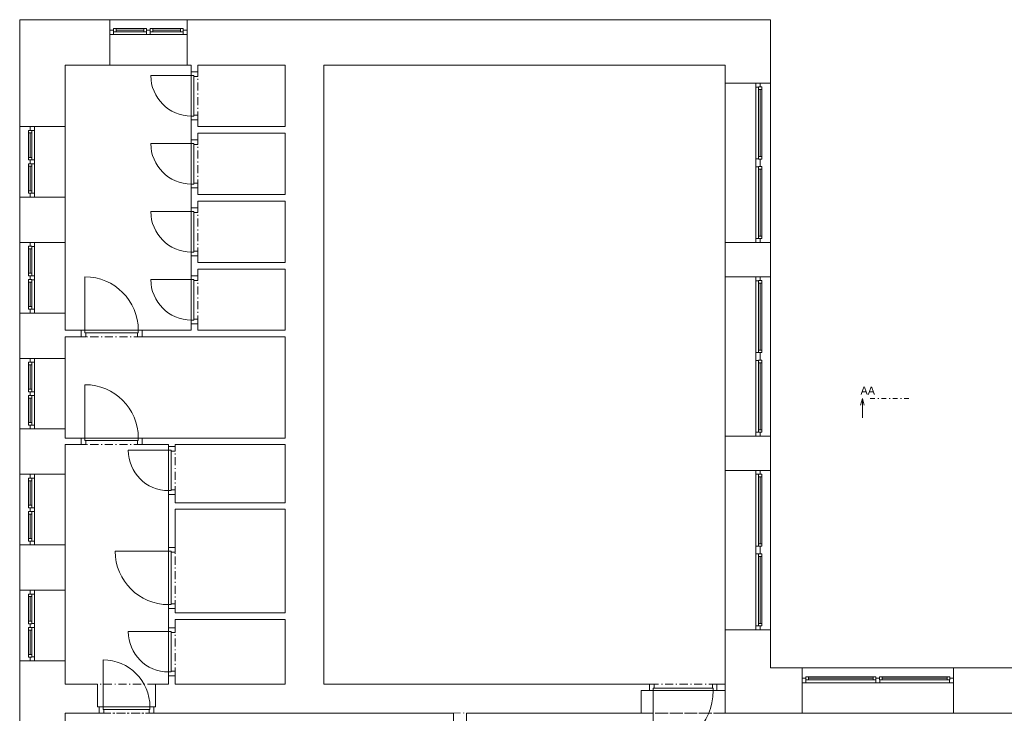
# Model space of a CAD drawing. Header units: millimetres. Extents: x -13540 to 53600, y -37870 to 10383.
# Tile 9 of 26: x -11600 to 3610, y -700 to 10010. Entities that reach past the tile are written whole.
import ezdxf

# ---------------------------------------------------------------- set-up
doc = ezdxf.new("R2010")
doc.units = ezdxf.units.MM
doc.header["$MEASUREMENT"] = 0
doc.set_wipeout_variables(frame=1)
for name, pattern in [('Wipeout_Contour', [1000, 0, -1000]), ('Čerchovaná M', [225, 125, -42.5, 15, -42.5]), ('Čerchovaná S', [175, 75, -42.5, 15, -42.5])]:
    doc.linetypes.add(name, pattern=pattern)
for name, color, linetype in [('02_Desky', 7, 'Continuous'), ('02_Zdi VNITŘNÍ - nenosné', 7, 'Continuous'), ('02_Zdi VNĚJŠÍ - nosné.obálka', 7, 'Continuous'), ('13_Značky.řezy', 7, 'Continuous'), ('Nové_02_Zdi VNITŘNÍ - nenosné', 7, 'Continuous'), ('Nové_05_Podhledy', 7, 'Continuous'), ('Nové_Výplně – Řezové', 7, 'Continuous'), ('Otvory – Dveře', 7, 'Continuous'), ('Otvory – Okna', 7, 'Continuous')]:
    doc.layers.add(name, color=color, linetype=linetype)

msp = doc.modelspace()

# ---------------------------------------------------------------- linework, layer by layer
at = {"layer": '02_Desky', "color": 251, "linetype": 'Continuous', "lineweight": 0, "flags": 128}
msp.add_lwpolyline([(-11600, -11123), (-11600, -37870), (0, -37870), (0, -11470), (53600, -11470), (53600, 9980), (41780, 9980), (41780, 0), (18380, 0), (18380, -580), (18220, -580), (14080, -580), (13920, -580), (13920, 0), (0, 0), (0, 10010), (-11600, 10010), (-11600, -3670), (-4900, -3670), (-4900, -11123)], close=True, dxfattribs=at)
at = {"layer": '02_Zdi VNITŘNÍ - nenosné', "color": 251, "linetype": 'Continuous', "lineweight": 0}
for p, q in [((-8950, 9205), (-8850, 9205)), ((-8950, 8465), (-8850, 8465)), ((-8950, 8155), (-8850, 8155)), ((-8950, 7415), (-8850, 7415)), ((-8950, 7105), (-8850, 7105)), ((-8950, 6365), (-8850, 6365)), ((-8950, 6055), (-8850, 6055)), ((-10650, 5215), (-10650, 5115)), ((-9710, 5215), (-9710, 5115)), ((-8950, 5315), (-8850, 5315)), ((-10650, 3550), (-10650, 3450)), ((-9710, 3550), (-9710, 3450)), ((-9300, 3420), (-9200, 3420)), ((-9300, 2680), (-9200, 2680)), ((-9300, 1860), (-9200, 1860)), ((-9300, 920), (-9200, 920)), ((-9300, 620), (-9200, 620)), ((-9300, -120), (-9200, -120))]:
    msp.add_line(p, q, dxfattribs=at)
at = {"layer": '02_Zdi VNITŘNÍ - nenosné', "color": 251, "linetype": 'Continuous', "lineweight": 0, "flags": 128}
for points in [[(-8950, 9310), (-8950, 9205)], [(-8850, 9205), (-8850, 9310)], [(-8950, 8465), (-8950, 8155)], [(-8850, 8360), (-8850, 8465)], [(-7500, 8360), (-8850, 8360)], [(-8850, 8155), (-8850, 8260)], [(-8850, 8260), (-7500, 8260)], [(-8950, 7415), (-8950, 7105)], [(-8850, 7310), (-8850, 7415)], [(-7500, 7310), (-8850, 7310)], [(-8850, 7105), (-8850, 7210)], [(-8850, 7210), (-7500, 7210)], [(-8950, 6365), (-8950, 6055)], [(-8850, 6260), (-8850, 6365)], [(-7500, 6260), (-8850, 6260)], [(-8850, 6055), (-8850, 6160)], [(-8850, 6160), (-7500, 6160)], [(-10650, 5215), (-10900, 5215)], [(-8950, 5215), (-9710, 5215)], [(-8950, 5315), (-8950, 5215)], [(-8850, 5215), (-8850, 5315)], [(-7500, 5215), (-8850, 5215)], [(-10900, 5115), (-10650, 5115)], [(-9710, 5115), (-7500, 5115)], [(-10650, 3550), (-10900, 3550)], [(-7500, 3550), (-9710, 3550)], [(-10900, 3450), (-10650, 3450)], [(-9710, 3450), (-9300, 3450)], [(-9300, 3450), (-9300, 3420)], [(-9200, 3450), (-7500, 3450)], [(-9200, 3420), (-9200, 3450)], [(-9300, 2680), (-9300, 1860)], [(-9200, 2550), (-9200, 2680)], [(-7500, 2550), (-9200, 2550)], [(-9200, 1860), (-9200, 2450)], [(-9200, 2450), (-7500, 2450)], [(-9300, 920), (-9300, 620)], [(-9200, 850), (-9200, 920)], [(-7500, 850), (-9200, 850)], [(-9200, 620), (-9200, 750)], [(-9200, 750), (-7500, 750)], [(-9300, -120), (-9300, -250)], [(-9200, -250), (-9200, -120)]]:
    msp.add_lwpolyline(points, dxfattribs=at)
at = {"layer": '02_Zdi VNĚJŠÍ - nosné.obálka', "color": 251, "linetype": 'Continuous', "lineweight": 0}
for p, q in [((-10210, 10010), (-10210, 9850)), ((-9015, 10010), (-9015, 9850)), ((-10210, 9850), (-10210, 9780)), ((-10210, 9780), (-10210, 9310)), ((-9015, 9850), (-9015, 9780)), ((-9015, 9780), (-9015, 9310)), ((-230, 9030), (-700, 9030)), ((-160, 9030), (-230, 9030)), ((0, 9030), (-160, 9030)), ((-11600, 8360), (-11440, 8360)), ((-11440, 8360), (-11370, 8360)), ((-11370, 8360), (-10900, 8360)), ((-11600, 7270), (-11440, 7270)), ((-11440, 7270), (-11370, 7270)), ((-11370, 7270), (-10900, 7270)), ((-11600, 6570), (-11440, 6570)), ((-11440, 6570), (-11370, 6570)), ((-11370, 6570), (-10900, 6570)), ((-230, 6570), (-700, 6570)), ((-160, 6570), (-230, 6570)), ((0, 6570), (-160, 6570)), ((-230, 6040), (-700, 6040)), ((-160, 6040), (-230, 6040)), ((0, 6040), (-160, 6040)), ((-11600, 5480), (-11440, 5480)), ((-11440, 5480), (-11370, 5480)), ((-11370, 5480), (-10900, 5480)), ((-11600, 4780), (-11440, 4780)), ((-11440, 4780), (-11370, 4780)), ((-11370, 4780), (-10900, 4780)), ((-11600, 3690), (-11440, 3690)), ((-11440, 3690), (-11370, 3690)), ((-11370, 3690), (-10900, 3690)), ((-230, 3580), (-700, 3580)), ((-160, 3580), (-230, 3580)), ((0, 3580), (-160, 3580)), ((-230, 3050), (-700, 3050)), ((-160, 3050), (-230, 3050)), ((0, 3050), (-160, 3050)), ((-11600, 2990), (-11440, 2990)), ((-11440, 2990), (-11370, 2990)), ((-11370, 2990), (-10900, 2990)), ((-11600, 1900), (-11440, 1900)), ((-11440, 1900), (-11370, 1900)), ((-11370, 1900), (-10900, 1900)), ((-11600, 1200), (-11440, 1200)), ((-11440, 1200), (-11370, 1200)), ((-11370, 1200), (-10900, 1200)), ((-230, 590), (-700, 590)), ((-160, 590), (-230, 590)), ((0, 590), (-160, 590)), ((-11600, 110), (-11440, 110)), ((-11440, 110), (-11370, 110)), ((-11370, 110), (-10900, 110)), ((485, 0), (485, -160)), ((2825, 0), (2825, -160)), ((-10400, -250), (-10400, -600)), ((-9500, -250), (-9500, -600)), ((-1870, -350), (-1870, -250)), ((-830, -350), (-830, -250)), ((485, -160), (485, -230)), ((485, -230), (485, -700)), ((2825, -160), (2825, -230)), ((2825, -230), (2825, -700)), ((-2000, -350), (-1870, -350)), ((-2000, -700), (-2000, -350)), ((-700, -350), (-830, -350)), ((-700, -700), (-700, -350)), ((-10400, -600), (-10370, -600)), ((-10370, -600), (-10370, -700)), ((-9500, -600), (-9530, -600)), ((-9530, -600), (-9530, -700))]:
    msp.add_line(p, q, dxfattribs=at)
at = {"layer": '02_Zdi VNĚJŠÍ - nosné.obálka', "color": 251, "linetype": 'Continuous', "lineweight": 0, "flags": 128}
for points in [[(-11600, 10010), (-11600, 9310)], [(-10210, 10010), (-11600, 10010)], [(-700, 10010), (-9015, 10010)], [(0, 10010), (-700, 10010)], [(0, 9030), (0, 10010)], [(-11600, 9310), (-11600, 8360)], [(-10900, 9310), (-10210, 9310)], [(-10900, 8360), (-10900, 9310)], [(-9015, 9310), (-8950, 9310)], [(-8850, 9310), (-7500, 9310)], [(-7500, 9310), (-7500, 8360)], [(-6900, -250), (-6900, 9310)], [(-6900, 9310), (-700, 9310)], [(-700, 9310), (-700, 9030)], [(-7500, 8260), (-7500, 7310)], [(-11600, 7270), (-11600, 6570)], [(-10900, 6570), (-10900, 7270)], [(-7500, 7210), (-7500, 6260)], [(-700, 6570), (-700, 6040)], [(0, 6040), (0, 6570)], [(-7500, 6160), (-7500, 5215)], [(-11600, 5480), (-11600, 4780)], [(-10900, 5215), (-10900, 5480)], [(-10900, 4780), (-10900, 5115)], [(-7500, 5115), (-7500, 3550)], [(-11600, 3690), (-11600, 2990)], [(-10900, 3550), (-10900, 3690)], [(-700, 3580), (-700, 3050)], [(0, 3050), (0, 3580)], [(-10900, 2990), (-10900, 3450)], [(-7500, 3450), (-7500, 2550)], [(-7500, 2450), (-7500, 850)], [(-11600, 1900), (-11600, 1200)], [(-10900, 1200), (-10900, 1900)], [(-7500, 750), (-7500, -250)], [(-700, 590), (-700, 0)], [(0, 0), (0, 590)], [(-11600, 110), (-11600, -1590)], [(-10900, -250), (-10900, 110)], [(-700, -700), (-700, 0)], [(485, 0), (0, 0)], [(5950, 0), (2825, 0)], [(-10400, -250), (-10900, -250)], [(-9300, -250), (-9500, -250)], [(-7500, -250), (-9200, -250)], [(-1870, -250), (-6900, -250)], [(-700, -250), (-830, -250)], [(-700, -350), (-700, -250)], [(-10900, -700), (-10370, -700)], [(-10900, -1590), (-10900, -700)], [(-9530, -700), (-4900, -700)], [(-4700, -700), (-2000, -700)], [(-700, -700), (485, -700)], [(2825, -700), (11600, -700)]]:
    msp.add_lwpolyline(points, dxfattribs=at)
at = {"layer": '13_Značky.řezy', "color": 251, "linetype": 'Continuous', "lineweight": 0}
for p, q in [((1387, 4060), (1417, 4160)), ((1417, 4160), (1417, 3860)), ((1447, 4060), (1417, 4160))]:
    msp.add_line(p, q, dxfattribs=at)
at = {"layer": '13_Značky.řezy', "color": 251, "linetype": 'Čerchovaná S', "lineweight": 0}
msp.add_line((1537, 4160), (2137, 4160), dxfattribs=at)
at = {"layer": 'Nové_05_Podhledy', "color": 251, "linetype": 'Čerchovaná M', "lineweight": 0, "flags": 128}
msp.add_lwpolyline([(-10900, -3670), (45880, -3670), (45880, 1240), (42480, 1240), (42480, -700), (-10900, -700)], close=True, dxfattribs=at)
at = {"layer": 'Otvory – Dveře', "color": 251, "linetype": 'Continuous', "lineweight": 0}
for p, q in [((-8950, 9147), (-9574, 9147)), ((-8850, 9205), (-8950, 9205)), ((-8950, 9205), (-8950, 9147)), ((-8950, 9205), (-8850, 9205)), ((-8950, 9205), (-8850, 9205)), ((-8950, 9147), (-8910, 9147)), ((-8950, 8523), (-8950, 9147)), ((-8950, 9147), (-8910, 9147)), ((-8910, 9147), (-8910, 9135)), ((-8910, 9147), (-8910, 8523)), ((-8910, 9135), (-8850, 9135)), ((-8850, 9135), (-8850, 9205)), ((-8910, 8523), (-8950, 8523)), ((-8950, 8523), (-8950, 8465)), ((-8910, 8523), (-8950, 8523)), ((-8850, 8535), (-8910, 8535)), ((-8910, 8535), (-8910, 8523)), ((-8850, 8465), (-8850, 8535)), ((-8950, 8465), (-8850, 8465)), ((-8950, 8465), (-8850, 8465)), ((-8950, 8465), (-8850, 8465)), ((-8950, 8097), (-9574, 8097)), ((-8850, 8155), (-8950, 8155)), ((-8950, 8155), (-8950, 8097)), ((-8950, 8155), (-8850, 8155)), ((-8950, 8155), (-8850, 8155)), ((-8950, 8097), (-8910, 8097)), ((-8950, 7473), (-8950, 8097)), ((-8950, 8097), (-8910, 8097)), ((-8910, 8097), (-8910, 8085)), ((-8910, 8097), (-8910, 7473)), ((-8910, 8085), (-8850, 8085)), ((-8850, 8085), (-8850, 8155)), ((-8910, 7473), (-8950, 7473)), ((-8950, 7473), (-8950, 7415)), ((-8910, 7473), (-8950, 7473)), ((-8850, 7485), (-8910, 7485)), ((-8910, 7485), (-8910, 7473)), ((-8850, 7415), (-8850, 7485)), ((-8950, 7415), (-8850, 7415)), ((-8950, 7415), (-8850, 7415)), ((-8950, 7415), (-8850, 7415)), ((-8950, 7047), (-9574, 7047)), ((-8850, 7105), (-8950, 7105)), ((-8950, 7105), (-8950, 7047)), ((-8950, 7105), (-8850, 7105)), ((-8950, 7105), (-8850, 7105)), ((-8950, 7047), (-8910, 7047)), ((-8950, 6423), (-8950, 7047)), ((-8950, 7047), (-8910, 7047)), ((-8910, 7047), (-8910, 7035)), ((-8910, 7047), (-8910, 6423)), ((-8910, 7035), (-8850, 7035)), ((-8850, 7035), (-8850, 7105)), ((-8910, 6423), (-8950, 6423)), ((-8950, 6423), (-8950, 6365)), ((-8910, 6423), (-8950, 6423)), ((-8850, 6435), (-8910, 6435)), ((-8910, 6435), (-8910, 6423)), ((-8850, 6365), (-8850, 6435)), ((-8950, 6365), (-8850, 6365)), ((-8950, 6365), (-8850, 6365)), ((-8950, 6365), (-8850, 6365)), ((-10592, 5215), (-10592, 6039)), ((-8950, 5997), (-9574, 5997)), ((-8850, 6055), (-8950, 6055)), ((-8950, 6055), (-8950, 5997)), ((-8950, 6055), (-8850, 6055)), ((-8950, 6055), (-8850, 6055)), ((-8950, 5997), (-8910, 5997)), ((-8950, 5373), (-8950, 5997)), ((-8950, 5997), (-8910, 5997)), ((-8910, 5997), (-8910, 5985)), ((-8910, 5997), (-8910, 5373)), ((-8910, 5985), (-8850, 5985)), ((-8850, 5985), (-8850, 6055)), ((-8910, 5373), (-8950, 5373)), ((-8950, 5373), (-8950, 5315)), ((-8910, 5373), (-8950, 5373)), ((-8850, 5385), (-8910, 5385)), ((-8910, 5385), (-8910, 5373)), ((-8850, 5315), (-8850, 5385)), ((-10650, 5115), (-10650, 5215)), ((-10650, 5215), (-10592, 5215)), ((-10650, 5215), (-10650, 5115)), ((-10650, 5215), (-10650, 5115)), ((-10592, 5215), (-10592, 5175)), ((-9768, 5215), (-10592, 5215)), ((-10592, 5215), (-10592, 5175)), ((-10592, 5175), (-10580, 5175)), ((-10592, 5175), (-9768, 5175)), ((-10580, 5175), (-10580, 5115)), ((-9780, 5115), (-9780, 5175)), ((-9780, 5175), (-9768, 5175)), ((-9768, 5175), (-9768, 5215)), ((-9768, 5215), (-9710, 5215)), ((-9768, 5175), (-9768, 5215)), ((-9710, 5215), (-9710, 5115)), ((-9710, 5215), (-9710, 5115)), ((-9710, 5215), (-9710, 5115)), ((-8950, 5315), (-8850, 5315)), ((-8950, 5315), (-8850, 5315)), ((-8950, 5315), (-8850, 5315)), ((-10580, 5115), (-10650, 5115)), ((-9710, 5115), (-9780, 5115)), ((-10592, 3550), (-10592, 4374)), ((-10650, 3450), (-10650, 3550)), ((-10650, 3550), (-10592, 3550)), ((-10650, 3550), (-10650, 3450)), ((-10650, 3550), (-10650, 3450)), ((-10592, 3550), (-10592, 3510)), ((-9768, 3550), (-10592, 3550)), ((-10592, 3550), (-10592, 3510)), ((-10592, 3510), (-10580, 3510)), ((-10592, 3510), (-9768, 3510)), ((-10580, 3510), (-10580, 3450)), ((-9780, 3450), (-9780, 3510)), ((-9780, 3510), (-9768, 3510)), ((-9768, 3510), (-9768, 3550)), ((-9768, 3550), (-9710, 3550)), ((-9768, 3510), (-9768, 3550)), ((-9710, 3550), (-9710, 3450)), ((-9710, 3550), (-9710, 3450)), ((-9710, 3550), (-9710, 3450)), ((-10580, 3450), (-10650, 3450)), ((-9300, 3362), (-9924, 3362)), ((-9710, 3450), (-9780, 3450)), ((-9200, 3420), (-9300, 3420)), ((-9300, 3420), (-9300, 3362)), ((-9300, 3420), (-9200, 3420)), ((-9300, 3420), (-9200, 3420)), ((-9300, 3362), (-9260, 3362)), ((-9300, 2738), (-9300, 3362)), ((-9300, 3362), (-9260, 3362)), ((-9260, 3362), (-9260, 3350)), ((-9260, 3362), (-9260, 2738)), ((-9260, 3350), (-9200, 3350)), ((-9200, 3350), (-9200, 3420)), ((-9260, 2738), (-9300, 2738)), ((-9300, 2738), (-9300, 2680)), ((-9260, 2738), (-9300, 2738)), ((-9200, 2750), (-9260, 2750)), ((-9260, 2750), (-9260, 2738)), ((-9200, 2680), (-9200, 2750)), ((-9300, 2680), (-9200, 2680)), ((-9300, 2680), (-9200, 2680)), ((-9300, 2680), (-9200, 2680)), ((-9200, 1860), (-9300, 1860)), ((-9300, 1860), (-9300, 1802)), ((-9300, 1860), (-9200, 1860)), ((-9300, 1860), (-9200, 1860)), ((-9200, 1790), (-9200, 1860)), ((-9300, 1802), (-10124, 1802)), ((-9300, 1802), (-9260, 1802)), ((-9300, 978), (-9300, 1802)), ((-9300, 1802), (-9260, 1802)), ((-9260, 1802), (-9260, 1790)), ((-9260, 1802), (-9260, 978)), ((-9260, 1790), (-9200, 1790)), ((-9260, 978), (-9300, 978)), ((-9300, 978), (-9300, 920)), ((-9260, 978), (-9300, 978)), ((-9300, 920), (-9200, 920)), ((-9300, 920), (-9200, 920)), ((-9300, 920), (-9200, 920)), ((-9200, 990), (-9260, 990)), ((-9260, 990), (-9260, 978)), ((-9200, 920), (-9200, 990)), ((-9200, 620), (-9300, 620)), ((-9300, 620), (-9300, 562)), ((-9300, 620), (-9200, 620)), ((-9300, 620), (-9200, 620)), ((-9200, 550), (-9200, 620)), ((-9300, 562), (-9924, 562)), ((-9300, 562), (-9260, 562)), ((-9300, -62), (-9300, 562)), ((-9300, 562), (-9260, 562)), ((-9260, 562), (-9260, 550)), ((-9260, 562), (-9260, -62)), ((-9260, 550), (-9200, 550)), ((-10312, -600), (-10312, 124)), ((-9260, -62), (-9300, -62)), ((-9300, -62), (-9300, -120)), ((-9260, -62), (-9300, -62)), ((-9300, -120), (-9200, -120)), ((-9300, -120), (-9200, -120)), ((-9300, -120), (-9200, -120)), ((-9200, -50), (-9260, -50)), ((-9260, -50), (-9260, -62)), ((-9200, -120), (-9200, -50)), ((-10400, -250), (-10400, -600)), ((-9500, -250), (-9500, -600)), ((-1870, -250), (-1870, -350)), ((-1800, -250), (-1870, -250)), ((-1870, -350), (-1870, -250)), ((-1870, -350), (-1870, -250)), ((-1800, -310), (-1800, -250)), ((-900, -250), (-900, -310)), ((-830, -250), (-900, -250)), ((-830, -350), (-830, -250)), ((-830, -350), (-830, -250)), ((-830, -350), (-830, -250)), ((-2000, -700), (-2000, -350)), ((-2000, -350), (-1870, -350)), ((-1870, -350), (-1812, -350)), ((-1812, -350), (-1812, -310)), ((-1812, -310), (-1800, -310)), ((-1812, -350), (-1812, -310)), ((-1812, -310), (-888, -310)), ((-1812, -350), (-1812, -1274)), ((-888, -350), (-1812, -350)), ((-900, -310), (-888, -310)), ((-888, -310), (-888, -350)), ((-888, -310), (-888, -350)), ((-888, -350), (-830, -350)), ((-700, -350), (-830, -350)), ((-700, -700), (-700, -350)), ((-10400, -600), (-10370, -600)), ((-10370, -700), (-10370, -600)), ((-10370, -600), (-10312, -600)), ((-10370, -600), (-10370, -700)), ((-10370, -600), (-10370, -700)), ((-10312, -600), (-10312, -640)), ((-9588, -600), (-10312, -600)), ((-10312, -600), (-10312, -640)), ((-9588, -640), (-9588, -600)), ((-9588, -600), (-9530, -600)), ((-9588, -640), (-9588, -600)), ((-9530, -600), (-9530, -700)), ((-9530, -600), (-9530, -700)), ((-9530, -600), (-9530, -700)), ((-9500, -600), (-9530, -600)), ((-10300, -700), (-10370, -700)), ((-10312, -640), (-10300, -640)), ((-10312, -640), (-9588, -640)), ((-10300, -640), (-10300, -700)), ((-9600, -700), (-9600, -640)), ((-9600, -640), (-9588, -640)), ((-9530, -700), (-9600, -700))]:
    msp.add_line(p, q, dxfattribs=at)
at = {"layer": 'Otvory – Dveře', "color": 251, "linetype": 'Čerchovaná M', "lineweight": 0}
for p, q in [((-8950, 8465), (-8950, 9205)), ((-8850, 8465), (-8850, 9205)), ((-8950, 7415), (-8950, 8155)), ((-8850, 7415), (-8850, 8155)), ((-8950, 6365), (-8950, 7105)), ((-8850, 6365), (-8850, 7105)), ((-8950, 5315), (-8950, 6055)), ((-8850, 5315), (-8850, 6055)), ((-9710, 5215), (-10650, 5215)), ((-9710, 5115), (-10650, 5115)), ((-9710, 3550), (-10650, 3550)), ((-9710, 3450), (-10650, 3450)), ((-9300, 2680), (-9300, 3420)), ((-9200, 2680), (-9200, 3420)), ((-9300, 920), (-9300, 1860)), ((-9200, 920), (-9200, 1860)), ((-9300, -120), (-9300, 620)), ((-9200, -120), (-9200, 620)), ((-9500, -250), (-10400, -250)), ((-830, -250), (-1870, -250)), ((-9530, -700), (-10370, -700)), ((-700, -700), (-2000, -700))]:
    msp.add_line(p, q, dxfattribs=at)
at = {"layer": 'Otvory – Dveře', "color": 251, "linetype": 'Continuous', "lineweight": 0}
for centre, radius, start, end in [((-8950, 9147), 624, 180, 270), ((-8950, 8097), 624, 180, 270), ((-8950, 7047), 624, 180, 270), ((-10592, 5215), 824, 0, 90), ((-8950, 5997), 624, 180, 270), ((-10592, 3550), 824, 0, 90), ((-9300, 3362), 624, 180, 270), ((-9300, 1802), 824, 180, 270), ((-9300, 562), 624, 180, 270), ((-10312, -600), 724, 0, 90), ((-1812, -350), 924, 270, 0)]:
    msp.add_arc(centre, radius, start, end, dxfattribs=at)
at = {"layer": 'Otvory – Okna', "color": 251, "linetype": 'Continuous', "lineweight": 0}
for p, q in [((-10210, 10010), (-9015, 10010)), ((-10210, 10010), (-10210, 9850)), ((-9015, 10010), (-9015, 9850)), ((-10210, 9850), (-10151, 9850)), ((-10210, 9850), (-10210, 9780)), ((-10210, 9850), (-10210, 9780)), ((-10150, 9780), (-10210, 9780)), ((-10210, 9780), (-10210, 9310)), ((-10151, 9875), (-10111, 9875)), ((-10151, 9825), (-10151, 9875)), ((-10151, 9850), (-10151, 9825)), ((-10151, 9825), (-10150, 9825)), ((-10111, 9825), (-10151, 9825)), ((-10150, 9825), (-10150, 9780)), ((-9643, 9780), (-10150, 9780)), ((-10111, 9875), (-9682, 9875)), ((-10111, 9875), (-10111, 9825)), ((-10111, 9875), (-9682, 9875)), ((-10111, 9850), (-9682, 9850)), ((-9682, 9825), (-10111, 9825)), ((-9682, 9825), (-9682, 9875)), ((-9682, 9875), (-9642, 9875)), ((-9642, 9825), (-9682, 9825)), ((-9643, 9780), (-9643, 9825)), ((-9643, 9825), (-9642, 9825)), ((-9613, 9780), (-9643, 9780)), ((-9642, 9875), (-9642, 9825)), ((-9642, 9825), (-9642, 9850)), ((-9642, 9850), (-9613, 9850)), ((-9613, 9850), (-9584, 9850)), ((-9583, 9780), (-9613, 9780)), ((-9584, 9875), (-9544, 9875)), ((-9584, 9825), (-9584, 9875)), ((-9584, 9850), (-9584, 9825)), ((-9584, 9825), (-9583, 9825)), ((-9544, 9825), (-9584, 9825)), ((-9583, 9825), (-9583, 9780)), ((-9075, 9780), (-9583, 9780)), ((-9544, 9875), (-9114, 9875)), ((-9544, 9875), (-9544, 9825)), ((-9544, 9875), (-9114, 9875)), ((-9544, 9850), (-9114, 9850)), ((-9114, 9825), (-9544, 9825)), ((-9114, 9825), (-9114, 9875)), ((-9114, 9875), (-9074, 9875)), ((-9074, 9825), (-9114, 9825)), ((-9075, 9780), (-9075, 9825)), ((-9075, 9825), (-9074, 9825)), ((-9015, 9780), (-9075, 9780)), ((-9074, 9875), (-9074, 9825)), ((-9074, 9825), (-9074, 9850)), ((-9074, 9850), (-9015, 9850)), ((-9015, 9850), (-9015, 9780)), ((-9015, 9850), (-9015, 9780)), ((-9015, 9780), (-9015, 9310)), ((-10210, 9310), (-9015, 9310)), ((-700, 9030), (-700, 6570)), ((-230, 9030), (-700, 9030)), ((-230, 8970), (-230, 9030)), ((-160, 9030), (-230, 9030)), ((-160, 9030), (-230, 9030)), ((-160, 9030), (-160, 8971)), ((0, 9030), (-160, 9030)), ((0, 9030), (0, 6570)), ((-185, 8970), (-230, 8970)), ((-230, 7860), (-230, 8970)), ((-160, 8971), (-185, 8971)), ((-185, 8971), (-185, 8970)), ((-185, 8931), (-185, 8971)), ((-185, 8971), (-135, 8971)), ((-135, 8931), (-185, 8931)), ((-185, 7899), (-185, 8931)), ((-160, 8931), (-160, 7899)), ((-135, 8971), (-135, 8931)), ((-135, 8931), (-135, 7899)), ((-135, 8931), (-135, 7899)), ((-11600, 8360), (-11600, 7270)), ((-11600, 8360), (-11440, 8360)), ((-11465, 8301), (-11465, 8261)), ((-11415, 8301), (-11465, 8301)), ((-11465, 8261), (-11465, 7884)), ((-11465, 8261), (-11415, 8261)), ((-11465, 8261), (-11465, 7884)), ((-11440, 8360), (-11440, 8301)), ((-11440, 8360), (-11370, 8360)), ((-11440, 8360), (-11370, 8360)), ((-11440, 8301), (-11415, 8301)), ((-11440, 8261), (-11440, 7884)), ((-11415, 8301), (-11415, 8300)), ((-11415, 8261), (-11415, 8301)), ((-11415, 8300), (-11370, 8300)), ((-11415, 7884), (-11415, 8261)), ((-11370, 8300), (-11370, 8360)), ((-11370, 8360), (-10900, 8360)), ((-11370, 7845), (-11370, 8300)), ((-10900, 8360), (-10900, 7270)), ((-11415, 7884), (-11465, 7884)), ((-11465, 7884), (-11465, 7844)), ((-11465, 7844), (-11415, 7844)), ((-11465, 7786), (-11465, 7746)), ((-11415, 7786), (-11465, 7786)), ((-11415, 7844), (-11440, 7844)), ((-11440, 7844), (-11440, 7815)), ((-11440, 7815), (-11440, 7786)), ((-11440, 7786), (-11415, 7786)), ((-11415, 7844), (-11415, 7884)), ((-11370, 7845), (-11415, 7845)), ((-11415, 7845), (-11415, 7844)), ((-11415, 7786), (-11415, 7785)), ((-11415, 7746), (-11415, 7786)), ((-11415, 7785), (-11370, 7785)), ((-11370, 7815), (-11370, 7845)), ((-11370, 7785), (-11370, 7815)), ((-11370, 7330), (-11370, 7785)), ((-230, 7800), (-230, 7860)), ((-230, 7860), (-185, 7860)), ((-230, 7740), (-230, 7800)), ((-185, 7859), (-185, 7899)), ((-185, 7899), (-135, 7899)), ((-185, 7860), (-185, 7859)), ((-185, 7859), (-160, 7859)), ((-135, 7859), (-185, 7859)), ((-160, 7859), (-160, 7800)), ((-160, 7800), (-160, 7741)), ((-135, 7899), (-135, 7859)), ((-11465, 7746), (-11465, 7369)), ((-11465, 7746), (-11415, 7746)), ((-11465, 7746), (-11465, 7369)), ((-11440, 7746), (-11440, 7369)), ((-11415, 7369), (-11415, 7746)), ((-185, 7740), (-230, 7740)), ((-230, 6630), (-230, 7740)), ((-160, 7741), (-185, 7741)), ((-185, 7741), (-185, 7740)), ((-185, 7701), (-185, 7741)), ((-185, 7741), (-135, 7741)), ((-135, 7701), (-185, 7701)), ((-185, 6669), (-185, 7701)), ((-160, 7701), (-160, 6669)), ((-135, 7741), (-135, 7701)), ((-135, 7701), (-135, 6669)), ((-135, 7701), (-135, 6669)), ((-11415, 7369), (-11465, 7369)), ((-11465, 7369), (-11465, 7329)), ((-11465, 7329), (-11415, 7329)), ((-11415, 7329), (-11440, 7329)), ((-11440, 7329), (-11440, 7270)), ((-11415, 7329), (-11415, 7369)), ((-11370, 7330), (-11415, 7330)), ((-11415, 7330), (-11415, 7329)), ((-11370, 7270), (-11370, 7330)), ((-11600, 7270), (-11440, 7270)), ((-11440, 7270), (-11370, 7270)), ((-11440, 7270), (-11370, 7270)), ((-11370, 7270), (-10900, 7270)), ((-11600, 6570), (-11600, 5480)), ((-11600, 6570), (-11440, 6570)), ((-11440, 6570), (-11440, 6511)), ((-11440, 6570), (-11370, 6570)), ((-11440, 6570), (-11370, 6570)), ((-11370, 6510), (-11370, 6570)), ((-11370, 6570), (-10900, 6570)), ((-10900, 6570), (-10900, 5480)), ((-230, 6570), (-700, 6570)), ((-230, 6570), (-230, 6630)), ((-230, 6630), (-185, 6630)), ((-160, 6570), (-230, 6570)), ((-160, 6570), (-230, 6570)), ((-185, 6629), (-185, 6669)), ((-185, 6669), (-135, 6669)), ((-185, 6630), (-185, 6629)), ((-185, 6629), (-160, 6629)), ((-135, 6629), (-185, 6629)), ((-160, 6629), (-160, 6570)), ((0, 6570), (-160, 6570)), ((-135, 6669), (-135, 6629)), ((-11465, 6511), (-11465, 6471)), ((-11415, 6511), (-11465, 6511)), ((-11465, 6471), (-11465, 6094)), ((-11465, 6471), (-11415, 6471)), ((-11465, 6471), (-11465, 6094)), ((-11440, 6511), (-11415, 6511)), ((-11440, 6471), (-11440, 6094)), ((-11415, 6511), (-11415, 6510)), ((-11415, 6471), (-11415, 6511)), ((-11415, 6510), (-11370, 6510)), ((-11415, 6094), (-11415, 6471)), ((-11370, 6055), (-11370, 6510)), ((-11415, 6094), (-11465, 6094)), ((-11465, 6094), (-11465, 6054)), ((-11415, 6054), (-11415, 6094)), ((-11465, 6054), (-11415, 6054)), ((-11465, 5996), (-11465, 5956)), ((-11415, 5996), (-11465, 5996)), ((-11465, 5956), (-11465, 5579)), ((-11465, 5956), (-11415, 5956)), ((-11465, 5956), (-11465, 5579)), ((-11415, 6054), (-11440, 6054)), ((-11440, 6054), (-11440, 6025)), ((-11440, 6025), (-11440, 5996)), ((-11440, 5996), (-11415, 5996)), ((-11440, 5956), (-11440, 5579)), ((-11370, 6055), (-11415, 6055)), ((-11415, 6055), (-11415, 6054)), ((-11415, 5996), (-11415, 5995)), ((-11415, 5956), (-11415, 5996)), ((-11415, 5995), (-11370, 5995)), ((-11415, 5579), (-11415, 5956)), ((-11370, 6025), (-11370, 6055)), ((-11370, 5995), (-11370, 6025)), ((-11370, 5540), (-11370, 5995)), ((-700, 6040), (-700, 3580)), ((-230, 6040), (-700, 6040)), ((-230, 5980), (-230, 6040)), ((-160, 6040), (-230, 6040)), ((-160, 6040), (-230, 6040)), ((-185, 5980), (-230, 5980)), ((-230, 4870), (-230, 5980)), ((-160, 5981), (-185, 5981)), ((-185, 5981), (-185, 5980)), ((-185, 5941), (-185, 5981)), ((-185, 5981), (-135, 5981)), ((-135, 5941), (-185, 5941)), ((-185, 4909), (-185, 5941)), ((-160, 6040), (-160, 5981)), ((0, 6040), (-160, 6040)), ((-160, 5941), (-160, 4909)), ((-135, 5981), (-135, 5941)), ((-135, 5941), (-135, 4909)), ((-135, 5941), (-135, 4909)), ((0, 6040), (0, 3580)), ((-11600, 5480), (-11440, 5480)), ((-11415, 5579), (-11465, 5579)), ((-11465, 5579), (-11465, 5539)), ((-11465, 5539), (-11415, 5539)), ((-11415, 5539), (-11440, 5539)), ((-11440, 5539), (-11440, 5480)), ((-11440, 5480), (-11370, 5480)), ((-11440, 5480), (-11370, 5480)), ((-11415, 5539), (-11415, 5579)), ((-11370, 5540), (-11415, 5540)), ((-11415, 5540), (-11415, 5539)), ((-11370, 5480), (-11370, 5540)), ((-11370, 5480), (-10900, 5480)), ((-230, 4810), (-230, 4870)), ((-230, 4870), (-185, 4870)), ((-185, 4869), (-185, 4909)), ((-185, 4909), (-135, 4909)), ((-185, 4870), (-185, 4869)), ((-185, 4869), (-160, 4869)), ((-135, 4869), (-185, 4869)), ((-160, 4869), (-160, 4810)), ((-135, 4909), (-135, 4869)), ((-11600, 4780), (-11600, 3690)), ((-11600, 4780), (-11440, 4780)), ((-11465, 4721), (-11465, 4681)), ((-11415, 4721), (-11465, 4721)), ((-11440, 4780), (-11440, 4721)), ((-11440, 4780), (-11370, 4780)), ((-11440, 4780), (-11370, 4780)), ((-11440, 4721), (-11415, 4721)), ((-11415, 4721), (-11415, 4720)), ((-11415, 4681), (-11415, 4721)), ((-11415, 4720), (-11370, 4720)), ((-11370, 4720), (-11370, 4780)), ((-11370, 4780), (-10900, 4780)), ((-11370, 4265), (-11370, 4720)), ((-10900, 4780), (-10900, 3690)), ((-230, 4750), (-230, 4810)), ((-185, 4750), (-230, 4750)), ((-230, 3640), (-230, 4750)), ((-160, 4751), (-185, 4751)), ((-185, 4751), (-185, 4750)), ((-185, 4711), (-185, 4751)), ((-185, 4751), (-135, 4751)), ((-160, 4810), (-160, 4751)), ((-135, 4751), (-135, 4711)), ((-11465, 4681), (-11465, 4304)), ((-11465, 4681), (-11415, 4681)), ((-11465, 4681), (-11465, 4304)), ((-11440, 4681), (-11440, 4304)), ((-11415, 4304), (-11415, 4681)), ((-135, 4711), (-185, 4711)), ((-185, 3679), (-185, 4711)), ((-160, 4711), (-160, 3679)), ((-135, 4711), (-135, 3679)), ((-135, 4711), (-135, 3679)), ((-11415, 4304), (-11465, 4304)), ((-11465, 4304), (-11465, 4264)), ((-11465, 4264), (-11415, 4264)), ((-11415, 4264), (-11440, 4264)), ((-11440, 4264), (-11440, 4235)), ((-11415, 4264), (-11415, 4304)), ((-11370, 4265), (-11415, 4265)), ((-11415, 4265), (-11415, 4264)), ((-11370, 4235), (-11370, 4265)), ((-11465, 4206), (-11465, 4166)), ((-11415, 4206), (-11465, 4206)), ((-11465, 4166), (-11465, 3789)), ((-11465, 4166), (-11415, 4166)), ((-11465, 4166), (-11465, 3789)), ((-11440, 4235), (-11440, 4206)), ((-11440, 4206), (-11415, 4206)), ((-11440, 4166), (-11440, 3789)), ((-11415, 4206), (-11415, 4205)), ((-11415, 4166), (-11415, 4206)), ((-11415, 4205), (-11370, 4205)), ((-11415, 3789), (-11415, 4166)), ((-11370, 4205), (-11370, 4235)), ((-11370, 3750), (-11370, 4205)), ((-11600, 3690), (-11440, 3690)), ((-11415, 3789), (-11465, 3789)), ((-11465, 3789), (-11465, 3749)), ((-11465, 3749), (-11415, 3749)), ((-11415, 3749), (-11440, 3749)), ((-11440, 3749), (-11440, 3690)), ((-11440, 3690), (-11370, 3690)), ((-11440, 3690), (-11370, 3690)), ((-11415, 3749), (-11415, 3789)), ((-11370, 3750), (-11415, 3750)), ((-11415, 3750), (-11415, 3749)), ((-11370, 3690), (-11370, 3750)), ((-11370, 3690), (-10900, 3690)), ((-185, 3639), (-185, 3679)), ((-185, 3679), (-135, 3679)), ((-135, 3679), (-135, 3639)), ((-230, 3580), (-700, 3580)), ((-230, 3580), (-230, 3640)), ((-230, 3640), (-185, 3640)), ((-160, 3580), (-230, 3580)), ((-160, 3580), (-230, 3580)), ((-185, 3640), (-185, 3639)), ((-185, 3639), (-160, 3639)), ((-135, 3639), (-185, 3639)), ((-160, 3639), (-160, 3580)), ((0, 3580), (-160, 3580)), ((-700, 3050), (-700, 590)), ((-230, 3050), (-700, 3050)), ((-230, 2990), (-230, 3050)), ((-160, 3050), (-230, 3050)), ((-160, 3050), (-230, 3050)), ((-160, 3050), (-160, 2991)), ((0, 3050), (-160, 3050)), ((0, 3050), (0, 590)), ((-11600, 2990), (-11600, 1900)), ((-11600, 2990), (-11440, 2990)), ((-11465, 2931), (-11465, 2891)), ((-11415, 2931), (-11465, 2931)), ((-11465, 2891), (-11465, 2514)), ((-11465, 2891), (-11415, 2891)), ((-11465, 2891), (-11465, 2514)), ((-11440, 2990), (-11440, 2931)), ((-11440, 2990), (-11370, 2990)), ((-11440, 2990), (-11370, 2990)), ((-11440, 2931), (-11415, 2931)), ((-11440, 2891), (-11440, 2514)), ((-11415, 2931), (-11415, 2930)), ((-11415, 2891), (-11415, 2931)), ((-11415, 2930), (-11370, 2930)), ((-11415, 2514), (-11415, 2891)), ((-11370, 2930), (-11370, 2990)), ((-11370, 2990), (-10900, 2990)), ((-11370, 2475), (-11370, 2930)), ((-10900, 2990), (-10900, 1900)), ((-185, 2990), (-230, 2990)), ((-230, 1880), (-230, 2990)), ((-160, 2991), (-185, 2991)), ((-185, 2991), (-185, 2990)), ((-185, 2951), (-185, 2991)), ((-185, 2991), (-135, 2991)), ((-135, 2951), (-185, 2951)), ((-185, 1919), (-185, 2951)), ((-160, 2951), (-160, 1919)), ((-135, 2991), (-135, 2951)), ((-135, 2951), (-135, 1919)), ((-135, 2951), (-135, 1919)), ((-11415, 2514), (-11465, 2514)), ((-11465, 2514), (-11465, 2474)), ((-11465, 2474), (-11415, 2474)), ((-11415, 2474), (-11440, 2474)), ((-11440, 2474), (-11440, 2445)), ((-11440, 2445), (-11440, 2416)), ((-11415, 2474), (-11415, 2514)), ((-11370, 2475), (-11415, 2475)), ((-11415, 2475), (-11415, 2474)), ((-11370, 2445), (-11370, 2475)), ((-11370, 2415), (-11370, 2445)), ((-11465, 2416), (-11465, 2376)), ((-11415, 2416), (-11465, 2416)), ((-11465, 2376), (-11465, 1999)), ((-11465, 2376), (-11415, 2376)), ((-11465, 2376), (-11465, 1999)), ((-11440, 2416), (-11415, 2416)), ((-11440, 2376), (-11440, 1999)), ((-11415, 2416), (-11415, 2415)), ((-11415, 2376), (-11415, 2416)), ((-11415, 2415), (-11370, 2415)), ((-11415, 1999), (-11415, 2376)), ((-11370, 1960), (-11370, 2415)), ((-11415, 1999), (-11465, 1999)), ((-11465, 1999), (-11465, 1959)), ((-11415, 1959), (-11415, 1999)), ((-11600, 1900), (-11440, 1900)), ((-11465, 1959), (-11415, 1959)), ((-11415, 1959), (-11440, 1959)), ((-11440, 1959), (-11440, 1900)), ((-11440, 1900), (-11370, 1900)), ((-11440, 1900), (-11370, 1900)), ((-11370, 1960), (-11415, 1960)), ((-11415, 1960), (-11415, 1959)), ((-11370, 1900), (-11370, 1960)), ((-11370, 1900), (-10900, 1900)), ((-230, 1820), (-230, 1880)), ((-230, 1880), (-185, 1880)), ((-185, 1879), (-185, 1919)), ((-185, 1919), (-135, 1919)), ((-185, 1880), (-185, 1879)), ((-185, 1879), (-160, 1879)), ((-135, 1879), (-185, 1879)), ((-160, 1879), (-160, 1820)), ((-135, 1919), (-135, 1879)), ((-230, 1760), (-230, 1820)), ((-185, 1760), (-230, 1760)), ((-230, 650), (-230, 1760)), ((-160, 1761), (-185, 1761)), ((-185, 1761), (-185, 1760)), ((-185, 1721), (-185, 1761)), ((-185, 1761), (-135, 1761)), ((-135, 1721), (-185, 1721)), ((-185, 689), (-185, 1721)), ((-160, 1820), (-160, 1761)), ((-160, 1721), (-160, 689)), ((-135, 1761), (-135, 1721)), ((-135, 1721), (-135, 689)), ((-135, 1721), (-135, 689)), ((-11600, 1200), (-11600, 110)), ((-11600, 1200), (-11440, 1200)), ((-11465, 1141), (-11465, 1101)), ((-11415, 1141), (-11465, 1141)), ((-11465, 1101), (-11465, 724)), ((-11465, 1101), (-11415, 1101)), ((-11465, 1101), (-11465, 724)), ((-11440, 1200), (-11440, 1141)), ((-11440, 1200), (-11370, 1200)), ((-11440, 1200), (-11370, 1200)), ((-11440, 1141), (-11415, 1141)), ((-11440, 1101), (-11440, 724)), ((-11415, 1141), (-11415, 1140)), ((-11415, 1101), (-11415, 1141)), ((-11415, 1140), (-11370, 1140)), ((-11415, 724), (-11415, 1101)), ((-11370, 1140), (-11370, 1200)), ((-11370, 1200), (-10900, 1200)), ((-11370, 685), (-11370, 1140)), ((-10900, 1200), (-10900, 110)), ((-11415, 724), (-11465, 724)), ((-11465, 724), (-11465, 684)), ((-11465, 684), (-11415, 684)), ((-11465, 626), (-11465, 586)), ((-11415, 626), (-11465, 626)), ((-11415, 684), (-11440, 684)), ((-11440, 684), (-11440, 655)), ((-11440, 655), (-11440, 626)), ((-11440, 626), (-11415, 626)), ((-11415, 684), (-11415, 724)), ((-11370, 685), (-11415, 685)), ((-11415, 685), (-11415, 684)), ((-11415, 626), (-11415, 625)), ((-11415, 586), (-11415, 626)), ((-11415, 625), (-11370, 625)), ((-11370, 655), (-11370, 685)), ((-11370, 625), (-11370, 655)), ((-11370, 170), (-11370, 625)), ((-230, 590), (-230, 650)), ((-230, 650), (-185, 650)), ((-185, 649), (-185, 689)), ((-185, 689), (-135, 689)), ((-185, 650), (-185, 649)), ((-185, 649), (-160, 649)), ((-135, 649), (-185, 649)), ((-160, 649), (-160, 590)), ((-135, 689), (-135, 649)), ((-11465, 586), (-11465, 209)), ((-11465, 586), (-11415, 586)), ((-11465, 586), (-11465, 209)), ((-11440, 586), (-11440, 209)), ((-11415, 209), (-11415, 586)), ((-230, 590), (-700, 590)), ((-160, 590), (-230, 590)), ((-160, 590), (-230, 590)), ((0, 590), (-160, 590)), ((-11415, 209), (-11465, 209)), ((-11465, 209), (-11465, 169)), ((-11465, 169), (-11415, 169)), ((-11415, 169), (-11440, 169)), ((-11440, 169), (-11440, 110)), ((-11415, 169), (-11415, 209)), ((-11370, 170), (-11415, 170)), ((-11415, 170), (-11415, 169)), ((-11370, 110), (-11370, 170)), ((-11600, 110), (-11440, 110)), ((-11440, 110), (-11370, 110)), ((-11440, 110), (-11370, 110)), ((-11370, 110), (-10900, 110)), ((485, 0), (2825, 0)), ((485, 0), (485, -160)), ((544, -135), (584, -135)), ((544, -185), (544, -135)), ((584, -135), (1586, -135)), ((584, -135), (584, -185)), ((584, -135), (1586, -135)), ((1586, -185), (1586, -135)), ((1586, -135), (1626, -135)), ((1626, -135), (1626, -185)), ((1684, -135), (1724, -135)), ((1684, -185), (1684, -135)), ((1724, -135), (2726, -135)), ((1724, -135), (1724, -185)), ((1724, -135), (2726, -135)), ((2726, -185), (2726, -135)), ((2726, -135), (2766, -135)), ((2766, -135), (2766, -185)), ((2825, 0), (2825, -160)), ((485, -160), (544, -160)), ((485, -160), (485, -230)), ((485, -160), (485, -230)), ((545, -230), (485, -230)), ((485, -230), (485, -700)), ((544, -160), (544, -185)), ((544, -185), (545, -185)), ((584, -185), (544, -185)), ((545, -185), (545, -230)), ((1625, -230), (545, -230)), ((584, -160), (1586, -160)), ((1586, -185), (584, -185)), ((1626, -185), (1586, -185)), ((1625, -230), (1625, -185)), ((1625, -185), (1626, -185)), ((1655, -230), (1625, -230)), ((1626, -185), (1626, -160)), ((1626, -160), (1655, -160)), ((1655, -160), (1684, -160)), ((1685, -230), (1655, -230)), ((1684, -160), (1684, -185)), ((1684, -185), (1685, -185)), ((1724, -185), (1684, -185)), ((1685, -185), (1685, -230)), ((2765, -230), (1685, -230)), ((1724, -160), (2726, -160)), ((2726, -185), (1724, -185)), ((2766, -185), (2726, -185)), ((2765, -230), (2765, -185)), ((2765, -185), (2766, -185)), ((2825, -230), (2765, -230)), ((2766, -185), (2766, -160)), ((2766, -160), (2825, -160)), ((2825, -160), (2825, -230)), ((2825, -160), (2825, -230)), ((2825, -230), (2825, -700)), ((485, -700), (2825, -700))]:
    msp.add_line(p, q, dxfattribs=at)

# ---------------------------------------------------------------- texts
at = {"layer": '13_Značky.řezy', "color": 251, "lineweight": 0, "insert": (1612, 4220), "char_height": 125, "attachment_point": 9}
msp.add_mtext('\\A1;\\pt0;AA', dxfattribs=at)

# ---------------------------------------------------------------- next in the draw order: wipeouts: each hides what was drawn before it
at = {"color": 251, "linetype": 'Wipeout_Contour', "lineweight": 0, "ltscale": 19590.104594}
msp.add_wipeout([(-4700, -700), (-4900, -700), (-4900, -1185), (-4700, -1185)], dxfattribs=at).dxf.layer = 'Nové_Výplně – Řezové'

# ---------------------------------------------------------------- next in the draw order: linework, layer by layer
at = {"layer": 'Nové_02_Zdi VNITŘNÍ - nenosné', "color": 251, "linetype": 'Continuous', "lineweight": 0, "flags": 128}
for points in [[(-4900, -700), (-4900, -1185)], [(-4700, -1185), (-4700, -700)]]:
    msp.add_lwpolyline(points, dxfattribs=at)

doc.saveas('drawing.dxf')
